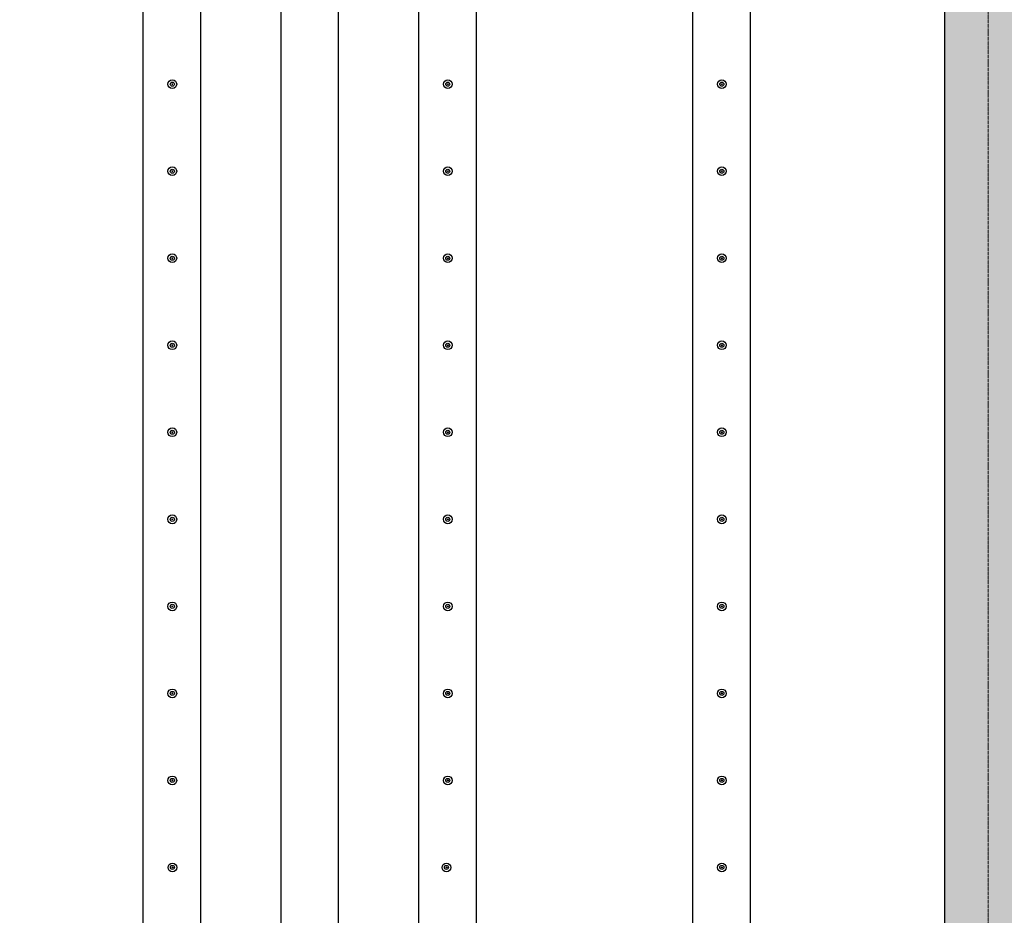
# Model space of a CAD drawing. Header units: millimetres. Extents: x -374129 to 1163271, y -112652 to 695637.
# Tile 83 of 256: x 34800 to 38196, y -38213 to -35126. Entities that reach past the tile are written whole.
import ezdxf
from ezdxf import colors
from ezdxf.entities.mleader import LeaderData, LeaderLine
from ezdxf.math import Vec2, Vec3

# ---------------------------------------------------------------- set-up
doc = ezdxf.new("R2010")
doc.units = ezdxf.units.MM
doc.linetypes.add('ACAD_ISO04W100', pattern=[30, 24, -3, 0, -3])
for name, color, linetype in [('KRT_kreskowanie', 252, 'Continuous'), ('KRT_opisy', 146, 'Continuous'), ('KRT_sciany', 2, 'Continuous'), ('KRT_technologia', 30, 'Continuous')]:
    doc.layers.add(name, color=color, linetype=linetype)
doc.layers.add('KRT_osie', color=55, linetype='ACAD_ISO04W100', lineweight=18)
doc.styles.add('WYMIAR', font='romans.shx', dxfattribs={"width": 0.8})

# ---------------------------------------------------------------- blocks, each defined once
blk = doc.blocks.new('sys napowietrzania')
at = {"layer": 'KRT_technologia', "linetype": 'Continuous', "transparency": 33554687, "elevation": -3395.12}
for points in [[(36444.98, -12485.01), (36444.98, -10582.71), (36444.98, -2349.21), (36244.98, -2349.21), (36244.98, -10582.71), (36244.98, -12485.01), (36344.98, -12485.01), (36444.98, -12485.01), (36441.81, -12495.38), (36344.98, -12495.38), (36248.14, -12495.38), (36244.98, -12485.01)], [(36919.98, -12485.01), (36919.98, -10582.71), (36919.98, -2349.21), (36719.98, -2349.21), (36719.98, -10582.71), (36719.98, -12485.01), (36819.98, -12485.01), (36919.98, -12485.01), (36916.81, -12495.38), (36819.98, -12495.38), (36723.14, -12495.38), (36719.98, -12485.01)], [(37394.98, -12485.01), (37394.98, -10582.71), (37394.98, -2349.21), (37194.98, -2349.21), (37194.98, -10582.71), (37194.98, -12485.01), (37294.98, -12485.01), (37394.98, -12485.01), (37391.81, -12495.38), (37294.98, -12495.38), (37198.14, -12495.38), (37194.98, -12485.01)], [(38339.98, -12485.01), (38339.98, -10582.71), (38339.98, -2349.21), (38139.98, -2349.21), (38139.98, -10582.71), (38139.98, -12485.01), (38239.98, -12485.01), (38339.98, -12485.01), (38336.81, -12495.38), (38239.98, -12495.38), (38143.14, -12495.38), (38139.98, -12485.01)]]:
    blk.add_lwpolyline(points, dxfattribs=at)
at = {"layer": 'KRT_technologia'}
for centre, radius in [((36346.32, -3260.34, -3395.12), 15), ((36346.32, -3260.34, -3395.12), 7), ((36346.32, -3260.34, -3395.12), 1.5), ((37296.32, -3260.34, -3395.12), 15), ((37296.32, -3260.34, -3395.12), 7), ((37296.32, -3260.34, -3395.12), 1.5), ((38241.32, -3260.34, -3395.12), 15), ((38241.32, -3260.34, -3395.12), 7), ((38241.32, -3260.34, -3395.12), 1.5), ((36346.32, -3560.34, -3395.12), 15), ((36346.32, -3560.34, -3395.12), 7), ((36346.32, -3560.34, -3395.12), 1.5), ((37296.32, -3560.34, -3395.12), 15), ((37296.32, -3560.34, -3395.12), 7), ((37296.32, -3560.34, -3395.12), 1.5), ((38241.32, -3560.34, -3395.12), 15), ((38241.32, -3560.34, -3395.12), 7), ((38241.32, -3560.34, -3395.12), 1.5), ((36346.32, -3860.34, -3395.12), 15), ((36346.32, -3860.34, -3395.12), 7), ((36346.32, -3860.34, -3395.12), 1.5), ((37296.32, -3860.34, -3395.12), 15), ((37296.32, -3860.34, -3395.12), 7), ((37296.32, -3860.34, -3395.12), 1.5), ((38241.32, -3860.34, -3395.12), 15), ((38241.32, -3860.34, -3395.12), 7), ((38241.32, -3860.34, -3395.12), 1.5), ((36346.32, -4160.34, -3395.12), 15), ((36346.32, -4160.34, -3395.12), 7), ((36346.32, -4160.34, -3395.12), 1.5), ((37296.32, -4160.34, -3395.12), 15), ((37296.32, -4160.34, -3395.12), 7), ((37296.32, -4160.34, -3395.12), 1.5), ((38241.32, -4160.34, -3395.12), 15), ((38241.32, -4160.34, -3395.12), 7), ((38241.32, -4160.34, -3395.12), 1.5), ((36346.32, -4460.34, -3395.12), 15), ((37296.32, -4460.34, -3395.12), 15), ((38241.32, -4460.34, -3395.12), 15), ((36346.32, -4460.34, -3395.12), 7), ((36346.32, -4460.34, -3395.12), 1.5), ((37296.32, -4460.34, -3395.12), 7), ((37296.32, -4460.34, -3395.12), 1.5), ((38241.32, -4460.34, -3395.12), 7), ((38241.32, -4460.34, -3395.12), 1.5), ((36346.32, -4760.34, -3395.12), 15), ((36346.32, -4760.34, -3395.12), 7), ((37296.32, -4760.34, -3395.12), 15), ((37296.32, -4760.34, -3395.12), 7), ((38241.32, -4760.34, -3395.12), 15), ((38241.32, -4760.34, -3395.12), 7), ((36346.32, -4760.34, -3395.12), 1.5), ((37296.32, -4760.34, -3395.12), 1.5), ((38241.32, -4760.34, -3395.12), 1.5), ((36346.32, -5060.34, -3395.12), 15), ((36346.32, -5060.34, -3395.12), 7), ((36346.32, -5060.34, -3395.12), 1.5), ((37296.32, -5060.34, -3395.12), 15), ((37296.32, -5060.34, -3395.12), 7), ((37296.32, -5060.34, -3395.12), 1.5), ((38241.32, -5060.34, -3395.12), 15), ((38241.32, -5060.34, -3395.12), 7), ((38241.32, -5060.34, -3395.12), 1.5), ((36346.32, -5360.34, -3395.12), 15), ((36346.32, -5360.34, -3395.12), 7), ((36346.32, -5360.34, -3395.12), 1.5), ((37296.32, -5360.34, -3395.12), 15), ((37296.32, -5360.34, -3395.12), 7), ((37296.32, -5360.34, -3395.12), 1.5), ((38241.32, -5360.34, -3395.12), 15), ((38241.32, -5360.34, -3395.12), 7), ((38241.32, -5360.34, -3395.12), 1.5), ((36346.32, -5660.34, -3395.12), 15), ((36346.32, -5660.34, -3395.12), 7), ((36346.32, -5660.34, -3395.12), 1.5), ((37296.32, -5660.34, -3395.12), 15), ((37296.32, -5660.34, -3395.12), 7), ((37296.32, -5660.34, -3395.12), 1.5), ((38241.32, -5660.34, -3395.12), 15), ((38241.32, -5660.34, -3395.12), 7), ((38241.32, -5660.34, -3395.12), 1.5), ((36346.48, -5960.34, -3395.12), 15), ((36346.48, -5960.34, -3395.12), 7), ((36346.48, -5960.34, -3395.12), 1.5), ((37291.48, -5960.34, -3395.12), 15), ((37291.48, -5960.34, -3395.12), 7), ((37291.48, -5960.34, -3395.12), 1.5), ((38241.32, -5960.34, -3395.12), 15), ((38241.32, -5960.34, -3395.12), 7), ((38241.32, -5960.34, -3395.12), 1.5)]:
    blk.add_circle(centre, radius, dxfattribs=at)

msp = doc.modelspace()

# ---------------------------------------------------------------- leaders
at = {"layer": 'KRT_opisy', "color": 1}
ml = msp.add_multileader_mtext('Standard', dxfattribs=at)
ml.set_content('\\C54;PODŁOGA TECHNICZNA Z KRAT TWORZYWOWYCH', style='WYMIAR')
ml.set_leader_properties()
ml.build(insert=Vec2(0, 0))
ml.multileader.update_dxf_attribs({"text_right_attachment_type": 6, "dogleg_length": 0.36, "arrow_head_size": 200, "scale": 100})
ctx = ml.context
ctx.base_point, ctx.scale, ctx.char_height, ctx.arrow_head_size, ctx.landing_gap_size, ctx.plane_origin = Vec3(-8902.3, -37930.41), 100, 200, 200, 9, Vec3(-43376.14, -121919.11)
ctx.right_attachment = 6
notes = []
notes.append((ctx, [(0, (1, 1, 0), (-8938.3, -37930.41), (1, 0), 36, [(1, [(-9717.75, -37260.04)], 0, [])])]))
ctx.mtext.insert, ctx.mtext.width, ctx.mtext.defined_height, ctx.mtext.flow_direction = Vec3(-8893.3, -37830.41), 3424.9477, 1400.46, 5
ctx.mtext.has_bg_fill, ctx.mtext.bg_color, ctx.mtext.bg_scale_factor, ctx.mtext.bg_transparency, ctx.mtext.use_window_bg_color = 1, -1027028792, 1.5, 0, 1
for ctx, leaders in notes:
    for number, flags, end, landing, length, lines in leaders:
        leader = LeaderData()
        leader.index, (leader.has_last_leader_line, leader.has_dogleg_vector, leader.attachment_direction) = number, flags
        leader.last_leader_point, leader.dogleg_vector, leader.dogleg_length = Vec3(end), Vec3(landing), length
        for number, points, colour, breaks in lines:
            line = LeaderLine()
            line.index, line.vertices, line.color, line.breaks = number, Vec3.list(points), colors.encode_raw_color(colour), breaks
            leader.lines.append(line)
        ctx.leaders.append(leader)

# ---------------------------------------------------------------- next in the draw order: hatches: boundary and pattern name
at = {"layer": 'KRT_kreskowanie'}
h = msp.add_hatch(dxfattribs=at)
h.set_pattern_fill('ANSI33', color=256, scale=20, style=0)
h.set_pattern_definition([(45, (-1e-05, 3009.36), (-89.80256, 89.80256), []), (45, (89.8, 3009.36), (-89.80256, 89.80256), [63.5, -31.75])])
h.paths.add_polyline_path([(38290, -33690.64), (19090, -33690.64), (19090, -46990.64), (19390, -46990.64), (19390, -33990.64), (25390, -33990.64), (25390, -46990.64), (25690, -46990.64), (25690, -33990.64), (31690, -33990.64), (31690, -46990.64), (31990, -46990.64), (31990, -33990.64), (37990, -33990.64), (37990, -46990.64), (38290, -46990.64)])
h.paths.add_polyline_path([(51230, -33990.64), (57230, -33990.64), (57230, -46990.64), (57530, -46990.64), (57530, -33690.64), (38330, -33690.64), (38330, -46990.64), (38630, -46990.64), (38630, -33990.64), (44630, -33990.64), (44630, -46990.64), (44930, -46990.64), (44930, -33990.64), (50930, -33990.64), (50930, -46990.64), (51230, -46990.64)])
h.paths.add_polyline_path([(70470, -33690.64), (57570, -33690.64), (57570, -46990.64), (57870, -46990.64), (57870, -33990.64), (63870, -33990.64), (63870, -46990.64), (64170, -46990.64), (64170, -33990.64), (70170, -33990.64), (70170, -46990.64), (70470, -46990.64)])

# ---------------------------------------------------------------- next in the draw order: linework, layer by layer
at = {"layer": 'KRT_osie', "ltscale": 0.5}
msp.add_line((38140, -27801.99), (38140, -48285.63), dxfattribs=at)
at = {"layer": 'KRT_sciany'}
msp.add_line((37990, -46990.64), (37990, -33990.64), dxfattribs=at)

# ---------------------------------------------------------------- next in the draw order: block references
msp.add_blockref('sys napowietrzania', (-1019.98, -32087.66, 3070))

doc.saveas('drawing.dxf')
